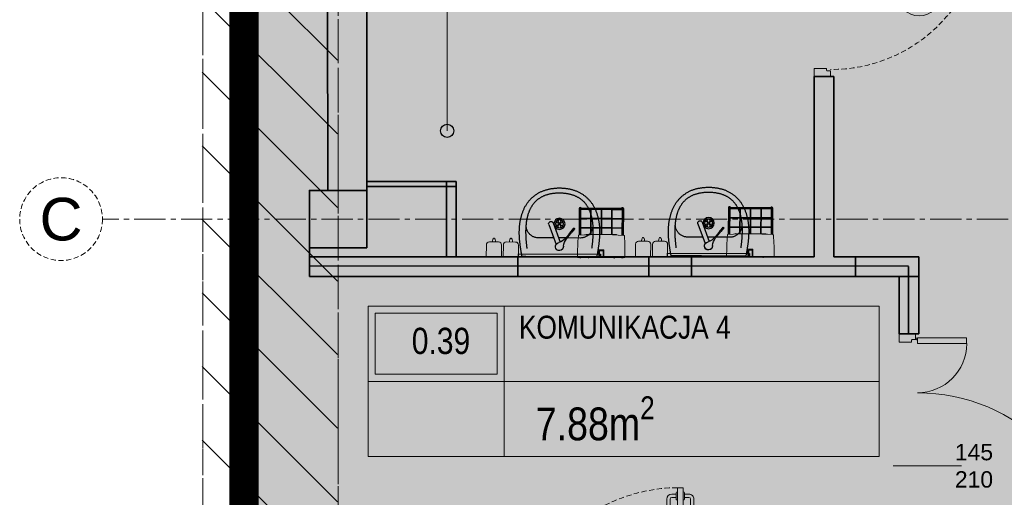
# Model space of a CAD drawing. Header units: millimetres. Extents: x -9409 to 0, y -5353 to 3057.
# Tile 38 of 256: x -9067 to -8466, y -2663 to -2371. Entities that reach past the tile are written whole.
import ezdxf
from ezdxf.enums import TextEntityAlignment as Align

# ---------------------------------------------------------------- set-up
doc = ezdxf.new("R2010")
doc.units = ezdxf.units.MM
for name, pattern in [('ACAD_ISO02W100', [15, 12, -3]), ('CACHE2', [4.7625, 3.175, -1.5875]), ('CENTER2', [28.575, 19.05, -3.175, 3.175, -3.175]), ('DASHED2', [0.375, 0.25, -0.125]), ('HIDDEN2', [4.7625, 3.175, -1.5875])]:
    doc.linetypes.add(name, pattern=pattern)
for name, color, linetype, lineweight in [('A-AREA-____-IDEN', 81, 'Continuous', 5), ('SQ EI', 1, 'ZYGZAK', 9), ('sq_bud istn', 253, 'Continuous', 15), ('SQ_Drzwi', 170, 'Continuous', 9), ('SQ_HATCH', 140, 'Continuous', 13), ('SQ_ISTN.Ściany', 140, 'Continuous', 35), ('Sq_Okna', 170, 'Continuous', 9), ('SQ_Opisy', 7, 'Continuous', 18), ('SQ_Osie', 220, 'CENTER2', 9), ('SQ_PROJ.Ściany', 7, 'Continuous', 35), ('SQ_TECHNOLOGIA', 251, 'Continuous', 9), ('SQ_ZAKRES_OPRACOWANIA', 7, 'ACAD_ISO02W100', 20), ('WYPOSAŻENIE WBUDOWANE', 11, 'Continuous', 25)]:
    doc.layers.add(name, color=color, linetype=linetype, lineweight=lineweight)
doc.styles.add('Arial Narrow_2', font='ARIALN.TTF', dxfattribs={"height": 20})
doc.styles.get("Standard").update_dxf_attribs({"font": 'arial.ttf'})
doc.linetypes.add('ZYGZAK', pattern='A,0.00254,-5.08,[131,ltypeshp.shx,S=5.08,R=0,X=-5.08,Y=0],-10.16,[131,ltypeshp.shx,S=5.08,R=180,X=5.08,Y=0],-5.08', length=20.32254)

# ---------------------------------------------------------------- blocks, each defined once
blk = doc.blocks.new('ET_pom_prokocim 1_200 - SZEROKA --4287470-__- 0_00 parter')
at = {"layer": 'A-AREA-____-IDEN'}
blk.add_line((2.943, 0.629), (2.943, -1.377), dxfattribs=at)
blk.add_wipeout([(-3.629, 2.634), (10, 2.634), (10, -1.377), (-3.629, -1.377)])
for p, q in [((-3.629, -1.377), (-3.629, 2.634)), ((-3.629, 2.634), (10, 2.634)), ((0, 0.629), (0, 2.634)), ((10, 2.634), (10, -1.377)), ((-3.629, 0.629), (0, 0.629)), ((0, 0.629), (0, -1.377)), ((10, 0.629), (0, 0.629)), ((10, -1.377), (-3.629, -1.377))]:
    blk.add_line(p, q, dxfattribs=at)
blk.add_lwpolyline([(-3.441, 0.817), (-0.188, 0.817), (-0.188, 2.446), (-3.441, 2.446)], close=True, dxfattribs=at)
blk = doc.blocks.new('point')
at = {"layer": 'A-AREA-____-IDEN', "lineweight": -2}
h = blk.add_hatch(color=256, dxfattribs=at)
h.dxf.hatch_style = 1
edge = h.paths.add_edge_path()
edge.add_arc((0, 0), 4, 0, 360)
blk.add_circle((0, 0), 4, dxfattribs=at)
blk = doc.blocks.new('KLAMKA')
for p, q in [((-4.32, -4), (-7, -4)), ((-4.32, -6), (-7, -6)), ((-4.32, -3.09), (-4.32, -6.91)), ((-3.5, -2.49), (-3.72, -2.49)), ((0, -2.49), (0.22, -2.49)), ((0.82, -3.09), (0.82, -6.91)), ((3.5, -4), (0.82, -4)), ((3.5, -6), (0.82, -6)), ((-10, -18.4), (-10, -7)), ((-8, -18.4), (-8, -7)), ((-3.5, -7.51), (-3.72, -7.51)), ((0, -7.51), (0.22, -7.51)), ((4.5, -18.4), (4.5, -7)), ((6.5, -18.4), (6.5, -7)), ((-8.6, -19), (-9.4, -19)), ((5.9, -19), (5.1, -19))]:
    blk.add_line(p, q)
for centre, radius, start, end in [((-7, -7), 3, 90, 180), ((-7, -7), 1, 90, 180), ((-3.72, -3.09), 0.6, 90, 180), ((0.22, -3.09), 0.6, 0, 90), ((3.5, -7), 3, 360, 90), ((3.5, -7), 1, 0, 90), ((-3.72, -6.91), 0.6, 180, 270), ((0.22, -6.91), 0.6, 270, 360), ((-9.4, -18.4), 0.6, 180, 270), ((-8.6, -18.4), 0.6, 270, 360), ((5.1, -18.4), 0.6, 180, 270), ((5.9, -18.4), 0.6, 270, 360)]:
    blk.add_arc(centre, radius, start, end)
blk = doc.blocks.new('sq_drzwi3')
at = {"layer": 'SQ_Drzwi'}
for p, q in [((0.01, 16.58), (0.01, -43.04)), ((-49.99, 8), (-44.99, 8)), ((-49.99, -2), (-49.99, 8)), ((-49.99, -2), (-49.99, 8)), ((-49.99, 8), (-44.99, 8)), ((-49.99, -2), (-49.99, 8)), ((-44.99, 8), (-44.99, 0.8)), ((45.01, 8), (45.01, 0.8)), ((45.01, 8), (50.01, 8)), ((-46.49, 0.2), (-46.49, -1.7)), ((-45.29, 0.5), (-46.19, 0.5)), ((45.31, 0.5), (46.21, 0.5)), ((46.51, 0.2), (46.51, -1.7)), ((-46.79, -2), (-49.99, -2)), ((-47.63, -3.15), (-47.63, -95.12)), ((-47.63, -3.15), (-44.13, -3.15)), ((-44.13, -3.15), (-44.13, -95.12)), ((46.81, -2), (50.01, -2)), ((-47.63, -95.12), (-44.13, -95.12))]:
    blk.add_line(p, q, dxfattribs=at)
for centre, radius in [((-46.9, -2.58), 0.529), ((0, -56.04), 13)]:
    blk.add_circle(centre, radius, dxfattribs=at)
for centre, start, end in [((-46.19, 0.2), 90, 180), ((-45.29, 0.8), 270, 0), ((45.31, 0.8), 180, 270), ((46.21, 0.2), 0, 90), ((-46.79, -1.7), 270, 0), ((46.81, -1.7), 180, 270)]:
    blk.add_arc(centre, 0.3, start, end, dxfattribs=at)
at = {"layer": 'SQ_Drzwi', "linetype": 'HIDDEN2'}
blk.add_arc((-46.9, -2.58), 92.57, 271.72437, 0.44687, dxfattribs=at)
at = {"layer": 'SQ_Drzwi', "rotation": 180}
blk.add_blockref('KLAMKA', (-47.63, -95.12), dxfattribs=at)
blk = doc.blocks.new('osie bud A')
at = {"layer": 'SQ_ISTN.Ściany', "lineweight": 5}
h = blk.add_hatch(dxfattribs=at)
h.set_pattern_fill('JIS_STN_1E', color=256, scale=10)
h.set_pattern_definition([(45, (46210.293, 23121.439), (-7.071068, 7.071068), []), (45, (46217.343, 23121.439), (-7.071068, 7.071068), [10, -5])])
h.paths.add_polyline_path([(25436.8, 18313.95), (25471.8, 18313.95), (25471.8, 18278.95), (25436.8, 18278.95)])
h.paths.add_polyline_path([(25436.8, 18613.95), (25471.8, 18613.95), (25471.8, 18578.95), (25436.8, 18578.95)])
h.paths.add_polyline_path([(25436.8, 19153.95), (25471.8, 19153.95), (25471.8, 19118.95), (25436.8, 19118.95)])
h.paths.add_polyline_path([(24776.8, 19153.95), (24811.8, 19153.95), (24811.8, 19118.95), (24776.8, 19118.95)])
h.paths.add_polyline_path([(24116.8, 19153.95), (24151.8, 19153.95), (24151.8, 19118.95), (24116.8, 19118.95)])
h.paths.add_polyline_path([(23456.8, 19153.95), (23491.8, 19153.95), (23491.8, 19118.95), (23456.8, 19118.95)])
h.paths.add_polyline_path([(23456.8, 18613.95), (23491.8, 18613.95), (23491.8, 18578.95), (23456.8, 18578.95)])
h.paths.add_polyline_path([(23456.8, 18313.95), (23491.8, 18313.95), (23491.8, 18278.95), (23456.8, 18278.95)])
h.paths.add_polyline_path([(23456.8, 17776.95), (23491.8, 17776.95), (23491.8, 17741.95), (23456.8, 17741.95)])
h.paths.add_polyline_path([(24116.8, 17776.95), (24151.8, 17776.95), (24151.8, 17741.95), (24116.8, 17741.95)])
h.paths.add_polyline_path([(24776.8, 17776.95), (24811.8, 17776.95), (24811.8, 17741.95), (24776.8, 17741.95)])
h.paths.add_polyline_path([(25436.8, 17776.95), (25471.8, 17776.95), (25471.8, 17741.95), (25436.8, 17741.95)])
h.paths.add_polyline_path([(24776.8, 18313.95), (24811.8, 18313.95), (24811.8, 18278.95), (24776.8, 18278.95)])
h.paths.add_polyline_path([(24776.8, 18613.95), (24811.8, 18613.95), (24811.8, 18578.95), (24776.8, 18578.95)])
h.paths.add_polyline_path([(24116.8, 18613.95), (24151.8, 18613.95), (24151.8, 18578.95), (24116.8, 18578.95)])
h.paths.add_polyline_path([(23156.8, 18313.95), (23191.8, 18313.95), (23191.8, 18278.95), (23156.8, 18278.95)])
h.paths.add_polyline_path([(24116.8, 18313.95), (24151.8, 18313.95), (24151.8, 18278.95), (24116.8, 18278.95)])
at = {"layer": 'SQ_ISTN.Ściany'}
blk.add_lwpolyline([(25436.8, 18313.95), (25471.8, 18313.95), (25471.8, 18278.95), (25436.8, 18278.95)], close=True, dxfattribs=at)
at = {"layer": 'SQ_Osie'}
for p, q in [((25454.3, 19372.6), (25454.3, 17597.31)), ((22587.87, 18296.45), (25598.18, 18296.45))]:
    blk.add_line(p, q, dxfattribs=at)
at = {"layer": 'SQ_Osie', "linetype": 'ByBlock'}
blk.add_circle((25623.43, 18296.45), 25.25, dxfattribs=at)
at = {"layer": 'SQ_Osie'}
blk.add_text('C', height=26, rotation=180, dxfattribs=at).set_placement((25623.43, 18296.45), align=Align.MIDDLE_CENTER)
blk = doc.blocks.new('Drzwi 100')
at = {"layer": 'SQ_Drzwi'}
for p, q in [((55, 8.58), (55, -51.04)), ((0, 0), (5, 0)), ((0, -10), (0, 0)), ((0, -10), (0, 0)), ((0, 0), (5, 0)), ((0, -10), (0, 0)), ((5, 0), (5, -7.2)), ((105, 0), (105, -7.2)), ((105, 0), (110, 0)), ((110, -10), (110, 0)), ((3.2, -10), (0, -10)), ((2.37, -11.15), (2.37, -113.12)), ((2.37, -11.15), (5.87, -11.15)), ((3.5, -7.8), (3.5, -9.7)), ((4.7, -7.5), (3.8, -7.5)), ((5.87, -11.15), (5.87, -113.12)), ((105.3, -7.5), (106.2, -7.5)), ((106.5, -7.8), (106.5, -9.7)), ((106.8, -10), (110, -10)), ((2.37, -113.12), (5.87, -113.12))]:
    blk.add_line(p, q, dxfattribs=at)
for centre, radius in [((3.09, -10.58), 0.529), ((55, -64.04), 13)]:
    blk.add_circle(centre, radius, dxfattribs=at)
for centre, start, end in [((3.2, -9.7), 270, 0), ((3.8, -7.8), 90, 180), ((4.7, -7.2), 270, 0), ((105.3, -7.2), 180, 270), ((106.2, -7.8), 0, 90), ((106.8, -9.7), 180, 270)]:
    blk.add_arc(centre, 0.3, start, end, dxfattribs=at)
at = {"layer": 'SQ_Drzwi', "linetype": 'HIDDEN2'}
blk.add_arc((4.94, -12.36), 100.76, 270.5292, 1.42229, dxfattribs=at)
at = {"layer": 'SQ_Drzwi', "rotation": 180}
blk.add_blockref('KLAMKA', (2.37, -113.12), dxfattribs=at)
blk = doc.blocks.new('stan projektowany')
at = {"layer": 'sq_bud istn'}
h = blk.add_hatch(dxfattribs=at)
h.set_pattern_fill('LINE', color=256, scale=10, angle=135)
h.set_pattern_definition([(135, (-51010.293, 12172), (-22.45064, -22.45064), [])])
h.paths.add_polyline_path([(-19337.61, 7768.15), (-19420.11, 7768.15), (-19420.11, 6251.23), (-19337.61, 6251.23)])
at = {"layer": 'SQ_HATCH'}
h = blk.add_hatch(dxfattribs=at)
h.set_pattern_fill('ANGLE')
h.set_pattern_definition([(0, (-10464.962, 6233.929), (0, 6.985), [5.08, -1.905]), (90, (-10464.962, 6233.929), (-6.985, 4e-16), [5.08, -1.905])])
h.paths.add_polyline_path([(-15233.14, 8198.65), (-15198.14, 8198.65), (-15176.65, 8198.65), (-15176.65, 8216.15), (-15144.65, 8216.15), (-15144.65, 8147.15), (-15144.65, 7886.15), (-15144.65, 7837.15), (-15144.65, 7734.77), (-15104.65, 7734.77), (-15104.65, 10535.59), (-15737.65, 10535.59), (-15737.65, 10615.59), (-15789.65, 10615.59), (-16075.65, 10615.59), (-16075.65, 9587.27), (-16120.11, 9587.27), (-16120.11, 9436.61), (-16071.65, 9436.61), (-16071.65, 9307.59), (-16259.65, 9307.59), (-16259.65, 8898.65), (-16704.65, 8898.65), (-16704.65, 7768.15), (-16704.65, 7751.82), (-16685.57, 7751.82), (-16685.57, 7130.61), (-16718.15, 7131.63), (-16718.15, 7178.15), (-16999.65, 7178.15), (-16999.65, 7808.15), (-19394.65, 7808.15), (-19394.65, 6211.23), (-19462.48, 6211.23), (-19462.48, 5925.46), (-18509.26, 5925.46), (-18509.26, 6211.23), (-17103.03, 6223.02), (-17103.03, 5881.49), (-15104.65, 5873.27), (-15104.65, 7734.77), (-15144.65, 7734.77), (-15144.65, 7707.15), (-15176.65, 7707.15), (-15176.65, 7706.65), (-15176.65, 7706.65), (-15259.89, 7706.65), (-15259.87, 7706.75), (-15259.87, 7707.15), (-15292.71, 7707.15), (-15292.71, 7696.65), (-15292.7, 7696.65), (-15292.71, 7706.65), (-15297.71, 7706.65), (-15297.7, 7699.45, 0.414214), (-15297.4, 7699.15), (-15296.5, 7699.15, -0.414214), (-15296.2, 7698.85), (-15296.2, 7696.95, 0.527766), (-15295.86, 7696.59, -0.450501), (-15295.27, 7696.07, -0.414104), (-15295.79, 7695.54), (-15295.07, 7695.5), (-15295.79, 7695.54, -0.414323), (-15296.32, 7696.07, -0.409171), (-15295.87, 7696.65, -0.450389), (-15296.2, 7696.95), (-15296.2, 7698.85, 0.414214), (-15296.5, 7699.15), (-15297.4, 7699.15, -0.414214), (-15297.7, 7699.45), (-15297.71, 7706.65), (-15292.71, 7706.65), (-15292.71, 7707.15), (-15259.87, 7707.15), (-15259.87, 7734.77), (-15473.3, 7734.77), (-15473.3, 7771.14, -0.414214), (-15477.3, 7775.14, -1), (-15469.3, 7775.14, -0.414214), (-15473.3, 7771.14), (-15473.3, 7749.3), (-15457.7, 7749.3), (-15457.7, 7760.15), (-15457.96, 7760.19), (-15457.96, 7773.87), (-15457.96, 7787.54), (-15457.7, 7799.3), (-15457.7, 7787.58), (-15431.62, 7791.36, -0.038172), (-15427.99, 7791.64, -0.032853), (-15424.84, 7791.44, -0.057631), (-15419.72, 7790.17, -0.057695), (-15415.53, 7788.02, -0.068919), (-15411.87, 7784.77, -0.070278), (-15409.44, 7780.92, -0.066142), (-15408.18, 7776.69, -0.045653), (-15407.94, 7773.2, -0.032968), (-15408.15, 7770.68, -0.068737), (-15409.44, 7766.28, -0.070278), (-15411.87, 7762.43, -0.068919), (-15415.53, 7759.18, -0.057695), (-15419.72, 7757.03, -0.057631), (-15424.84, 7755.76, -0.032853), (-15427.99, 7755.56, -0.033182), (-15431.15, 7755.77), (-15457.7, 7760.15), (-15457.7, 7749.3), (-15473.3, 7749.3), (-15473.3, 7734.77), (-15259.87, 7734.77), (-15259.87, 7837.15), (-15259.9, 7837.15), (-15259.87, 7837.13), (-15176.65, 7837.15), (-15176.65, 7734.77), (-15144.65, 7734.77), (-15144.65, 7837.15), (-15144.65, 7886.15), (-15176.65, 7886.15), (-15176.65, 8147.15), (-15176.65, 8163.65), (-15198.14, 8163.65), (-15233.14, 8163.65)])
at = {"layer": 'SQ_HATCH', "linetype": 'ByBlock', "true_color": 0x939598}
for points in [[(-19021.36, 7138.15), (-19034.52, 7138.15), (-19034.52, 7248.15), (-19046.52, 7248.15), (-19046.52, 7138.15), (-19121.36, 7138.15), (-19121.36, 7126.15), (-19021.36, 7126.15)], [(-19147.44, 7138.15), (-19227.44, 7138.15), (-19227.44, 7126.15), (-19147.44, 7126.15)], [(-18982.64, 7126.15), (-18994.64, 7126.15), (-18994.64, 7091.15), (-18984.64, 7091.15), (-18982.64, 7091.15)]]:
    blk.add_hatch(color=252, dxfattribs=at).paths.add_polyline_path(points)
at = {"layer": 'SQ EI', "lineweight": 25}
blk.add_lwpolyline([(-18988.93, 7132.39), (-19354.65, 7132.53)], dxfattribs=at)
at = {"layer": 'SQ EI', "lineweight": 25, "const_width": 1}
blk.add_lwpolyline([(-18988.93, 7132.39), (-18988.93, 7132.39), (-18988.93, 7091.71)], dxfattribs=at)
at = {"layer": 'SQ_Drzwi', "linetype": 'Continuous'}
for p, q in [((-18994.64, 7091.15), (-18994.64, 7086.15)), ((-18994.64, 7091.15), (-18994.64, 7086.15)), ((-18984.64, 7091.15), (-18994.64, 7091.15)), ((-18994.64, 7086.15), (-18987.44, 7086.15)), ((-18987.14, 7086.45), (-18987.14, 7087.35)), ((-18986.84, 7087.65), (-18984.94, 7087.65)), ((-18984.64, 7087.95), (-18984.64, 7091.15)), ((-18983.49, 7088.65), (-18983.49, 7085.15)), ((-18998.39, 7010.57), (-18956.7, 7010.57))]:
    blk.add_line(p, q, dxfattribs=at)
blk.add_lwpolyline([(-18953.58, 7085.15), (-18983.49, 7085.15), (-18983.49, 7088.64), (-18953.58, 7088.64)], close=True, dxfattribs=at)
blk.add_circle((-18984.05, 7088.06), 0.529, dxfattribs=at)
for centre, radius, start, end in [((-18987.44, 7086.45), 0.3, 270, 0), ((-18986.84, 7087.35), 0.3, 90, 180), ((-18984.94, 7087.95), 0.3, 270, 0), ((-18983.49, 7085.15), 30, 270, 0), ((-18983.49, 6945.15), 110, 0, 90)]:
    blk.add_arc(centre, radius, start, end, dxfattribs=at)
at = {"layer": 'SQ_HATCH', "lineweight": 30}
blk.add_line((-18982.64, 7138.15), (-18982.64, 7126.15), dxfattribs=at)
at = {"layer": 'SQ_ISTN.Ściany'}
for p, q in [((-19319.65, 7736.15), (-19319.65, 7178.65)), ((-19343.52, 7178.65), (-19343.64, 7680.65)), ((-19265.1, 7184.15), (-19319.65, 7184.15)), ((-19271.1, 7138.15), (-19271.1, 7183.95)), ((-19265.1, 7138.15), (-19265.1, 7184.15)), ((-19265.1, 7181.1), (-19319.65, 7181.1)), ((-19354.65, 7143.65), (-19354.65, 7126.15)), ((-19260.11, 7138.15), (-19354.65, 7138.15)), ((-19046.52, 7138.15), (-19265.1, 7138.15)), ((-18982.64, 7138.15), (-19034.52, 7138.15)), ((-19260.11, 7126.15), (-19354.65, 7126.15)), ((-18982.64, 7126.15), (-19260.11, 7126.15))]:
    blk.add_line(p, q, dxfattribs=at)
blk.add_lwpolyline([(-18982.64, 7126.15), (-18982.64, 7138.15)], dxfattribs=at)
at = {"layer": 'SQ_PROJ.Ściany'}
for p, q in [((-19046.52, 7138.15), (-19046.52, 7248.15)), ((-19034.52, 7248.15), (-19046.52, 7248.15)), ((-19034.52, 7138.15), (-19034.52, 7248.15)), ((-18994.64, 7126.15), (-18994.64, 7091.15)), ((-18982.64, 7091.15), (-18982.64, 7126.15)), ((-18994.64, 7091.15), (-18982.64, 7091.15))]:
    blk.add_line(p, q, dxfattribs=at)
blk.add_lwpolyline([(-19227.44, 7138.15), (-19147.44, 7138.15), (-19147.44, 7126.15), (-19227.44, 7126.15)], close=True, dxfattribs=at)
blk.add_lwpolyline([(-19034.52, 7138.15), (-19021.36, 7138.15), (-19021.36, 7126.15), (-19121.36, 7126.15), (-19121.36, 7138.15), (-19046.52, 7138.15)], dxfattribs=at)
at = {"layer": 'SQ_ZAKRES_OPRACOWANIA', "linetype": 'CACHE2', "ltscale": 5}
blk.add_lwpolyline([(-14814.65, 11777.98), (-15737.15, 11777.98), (-15737.15, 11735.45), (-15837.15, 11820.51), (-15837.15, 11777.98), (-17204.52, 11777.98), (-17204.52, 11035.85), (-17161.99, 11035.85), (-17247.05, 10935.85), (-17204.52, 10935.85), (-17204.52, 9500.92), (-17161.99, 9500.92), (-17247.05, 9400.92), (-17204.52, 9400.92), (-17204.52, 8139.94), (-18379.79, 8139.94), (-18379.79, 8097.41), (-18479.79, 8182.47), (-18479.79, 8139.94), (-19419.64, 8139.94), (-19419.64, 5920.99)], dxfattribs=at)
at = {"layer": 'SQ_ZAKRES_OPRACOWANIA', "color": 251, "linetype": 'DASHED2', "ltscale": 100, "true_color": 0x636466, "const_width": 18}
blk.add_lwpolyline([(-15104.65, 10541.71), (-15104.65, 7946.16), (-14458.39, 7942.46), (-14458.39, 5881.49), (-17103.03, 5881.49), (-17103.03, 6223.02), (-18509.26, 6211.23), (-18509.26, 5925.46), (-19462.48, 5925.46), (-19462.48, 6211.23), (-19394.65, 6211.23), (-19394.65, 7808.15), (-16999.65, 7808.15), (-16999.65, 7178.15), (-16704.65, 7178.15), (-16704.65, 7768.15), (-16704.65, 8898.65), (-16259.65, 8898.65), (-16259.65, 9307.59), (-16071.65, 9307.59), (-16071.65, 9436.61)], dxfattribs=at)
at = {"layer": 'SQ_ZAKRES_OPRACOWANIA'}
blk.add_lwpolyline([(-19419.64, 6251.23), (-19337.15, 6251.23), (-19337.15, 7768.15), (-19419.64, 7768.15)], close=True, dxfattribs=at)
at = {"layer": 'SQ_Drzwi', "lineweight": -2, "xscale": -0.9999999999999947, "rotation": 89.98425145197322}
blk.add_blockref('sq_drzwi3', (-19038.53, 7298.15), dxfattribs=at)
at = {"layer": 'SQ_Drzwi', "rotation": 180}
blk.add_blockref('Drzwi 100', (-19124.14, 6884.15), dxfattribs=at)
at = {"layer": 'SQ_Osie', "linetype": 'CACHE2', "ltscale": 5, "rotation": 180}
blk.add_blockref('osie bud A', (6117.15, 25457.6), dxfattribs=at)
at = {"layer": 'Sq_Okna', "linetype": 'Continuous', "insert": (-18977.55, 7010.57), "char_height": 10, "attachment_point": 5}
blk.add_mtext('\\pxi5.7025;145\\P210', dxfattribs=at)
blk = doc.blocks.new('umuwalka dla sluz')
at = {"ltscale": 0.22}
for p, q in [((19578.52, 2854.72), (19578.52, 2804.72)), ((19580.52, 2854.72), (19578.52, 2854.72)), ((19580.52, 2804.72), (19580.52, 2854.72)), ((19595.95, 2838.85), (19593.85, 2837.15)), ((19596.37, 2838.32), (19594.28, 2836.63)), ((19596.44, 2838.63), (19596.27, 2838.85)), ((19592.98, 2835.73), (19592.68, 2836.11)), ((19578.52, 2804.72), (19580.52, 2804.72))]:
    blk.add_line(p, q, dxfattribs=at)
at = {"ltscale": 0.6}
for p, q in [((19598.5, 2823.12), (19586.46, 2827.6)), ((19599.5, 2825.8), (19587.82, 2830.14))]:
    blk.add_line(p, q, dxfattribs=at)
for points in [[(19578.91, 2809.22), (19578.91, 2806.92), (19579.33, 2806.82), (19579.76, 2806.73), (19580.19, 2806.64), (19580.62, 2806.56), (19581.06, 2806.48), (19581.5, 2806.4), (19581.94, 2806.33), (19582.38, 2806.26), (19582.82, 2806.19), (19583.27, 2806.12), (19583.71, 2806.05), (19584.15, 2805.99), (19584.6, 2805.93), (19585.04, 2805.87), (19585.48, 2805.81), (19585.92, 2805.75), (19586.36, 2805.69), (19586.8, 2805.63), (19587.23, 2805.58), (19587.66, 2805.52), (19588.08, 2805.47), (19588.5, 2805.43), (19588.92, 2805.39), (19589.34, 2805.35), (19589.76, 2805.32), (19590.18, 2805.29), (19590.61, 2805.26), (19591.03, 2805.24), (19591.45, 2805.21), (19591.88, 2805.2), (19592.3, 2805.18), (19592.72, 2805.17), (19593.15, 2805.16), (19593.57, 2805.16), (19593.99, 2805.16), (19594.42, 2805.17), (19594.84, 2805.18), (19595.26, 2805.19), (19595.69, 2805.2), (19596.11, 2805.23), (19596.53, 2805.25), (19596.95, 2805.28), (19597.37, 2805.31), (19597.79, 2805.35), (19598.21, 2805.39), (19598.63, 2805.44), (19599.05, 2805.49), (19599.47, 2805.55), (19599.89, 2805.61), (19600.3, 2805.68), (19600.72, 2805.75), (19601.14, 2805.83), (19601.55, 2805.91), (19601.96, 2806), (19602.37, 2806.09), (19602.78, 2806.18), (19603.19, 2806.29), (19603.6, 2806.4), (19604.01, 2806.51), (19604.41, 2806.63), (19604.82, 2806.75), (19605.22, 2806.88), (19605.62, 2807.02), (19606.02, 2807.16), (19606.42, 2807.31), (19606.82, 2807.47), (19607.21, 2807.63), (19607.61, 2807.79), (19608, 2807.97), (19608, 2807.97), (19608.4, 2808.15), (19608.8, 2808.35), (19609.19, 2808.55), (19609.58, 2808.75), (19609.96, 2808.97), (19610.34, 2809.19), (19610.7, 2809.41), (19611.07, 2809.65), (19611.42, 2809.89), (19611.78, 2810.13), (19612.12, 2810.39), (19612.46, 2810.65), (19612.79, 2810.92), (19613.12, 2811.19), (19613.44, 2811.47), (19613.76, 2811.76), (19614.07, 2812.06), (19614.38, 2812.36), (19614.68, 2812.67), (19614.97, 2812.98), (19615.26, 2813.3), (19615.54, 2813.63), (19615.82, 2813.97), (19616.09, 2814.32), (19616.35, 2814.67), (19616.61, 2815.02), (19616.87, 2815.39), (19617.12, 2815.76), (19617.36, 2816.14), (19617.59, 2816.5), (19617.81, 2816.86), (19618.02, 2817.23), (19618.22, 2817.6), (19618.41, 2817.98), (19618.59, 2818.37), (19618.77, 2818.76), (19618.94, 2819.15), (19619.09, 2819.55), (19619.25, 2819.95), (19619.39, 2820.35), (19619.53, 2820.76), (19619.65, 2821.17), (19619.78, 2821.59), (19619.89, 2822.01), (19620, 2822.43), (19620.1, 2822.85), (19620.19, 2823.27), (19620.28, 2823.7), (19620.36, 2824.12), (19620.44, 2824.55), (19620.51, 2824.98), (19620.57, 2825.41), (19620.63, 2825.84), (19620.68, 2826.27), (19620.73, 2826.7), (19620.77, 2827.13), (19620.8, 2827.55), (19620.83, 2827.98), (19620.86, 2828.41), (19620.88, 2828.83), (19620.9, 2829.25), (19620.91, 2829.67), (19620.91, 2829.67), (19620.9, 2830.1), (19620.88, 2830.52), (19620.86, 2830.94), (19620.83, 2831.37), (19620.8, 2831.8), (19620.77, 2832.22), (19620.73, 2832.65), (19620.68, 2833.08), (19620.63, 2833.51), (19620.57, 2833.94), (19620.51, 2834.37), (19620.44, 2834.8), (19620.36, 2835.23), (19620.28, 2835.65), (19620.19, 2836.08), (19620.1, 2836.5), (19620, 2836.92), (19619.89, 2837.34), (19619.78, 2837.76), (19619.65, 2838.17), (19619.53, 2838.59), (19619.39, 2838.99), (19619.25, 2839.4), (19619.09, 2839.8), (19618.94, 2840.2), (19618.77, 2840.59), (19618.59, 2840.98), (19618.41, 2841.37), (19618.22, 2841.75), (19618.02, 2842.12), (19617.81, 2842.49), (19617.59, 2842.85), (19617.36, 2843.21), (19617.36, 2843.21), (19617.12, 2843.59), (19616.87, 2843.96), (19616.61, 2844.33), (19616.35, 2844.68), (19616.09, 2845.03), (19615.82, 2845.38), (19615.54, 2845.71), (19615.26, 2846.04), (19614.97, 2846.37), (19614.68, 2846.68), (19614.38, 2846.99), (19614.07, 2847.29), (19613.76, 2847.59), (19613.44, 2847.88), (19613.12, 2848.16), (19612.79, 2848.43), (19612.46, 2848.7), (19612.12, 2848.96), (19611.78, 2849.22), (19611.42, 2849.46), (19611.07, 2849.7), (19610.7, 2849.94), (19610.34, 2850.16), (19609.96, 2850.38), (19609.58, 2850.6), (19609.19, 2850.8), (19608.8, 2851), (19608.4, 2851.2), (19608, 2851.38), (19608, 2851.38), (19607.61, 2851.56), (19607.21, 2851.72), (19606.82, 2851.88), (19606.42, 2852.04), (19606.02, 2852.19), (19605.62, 2852.33), (19605.22, 2852.47), (19604.82, 2852.6), (19604.41, 2852.72), (19604.01, 2852.84), (19603.6, 2852.95), (19603.19, 2853.06), (19602.78, 2853.17), (19602.37, 2853.26), (19601.96, 2853.35), (19601.55, 2853.44), (19601.14, 2853.52), (19600.72, 2853.6), (19600.3, 2853.67), (19599.89, 2853.74), (19599.47, 2853.8), (19599.05, 2853.86), (19598.63, 2853.91), (19598.21, 2853.95), (19597.79, 2854), (19597.37, 2854.04), (19596.95, 2854.07), (19596.53, 2854.1), (19596.11, 2854.12), (19595.69, 2854.15), (19595.26, 2854.16), (19594.84, 2854.17), (19594.42, 2854.18), (19593.99, 2854.19), (19593.57, 2854.19), (19593.15, 2854.18), (19592.72, 2854.18), (19592.3, 2854.17), (19591.88, 2854.15), (19591.45, 2854.14), (19591.03, 2854.11), (19590.61, 2854.09), (19590.18, 2854.06), (19589.76, 2854.03), (19589.34, 2854), (19588.92, 2853.96), (19588.5, 2853.92), (19588.08, 2853.88), (19587.66, 2853.83), (19587.66, 2853.83), (19587.23, 2853.77), (19586.8, 2853.71), (19586.36, 2853.66), (19585.92, 2853.6), (19585.48, 2853.54), (19585.04, 2853.48), (19584.6, 2853.42), (19584.15, 2853.36), (19583.71, 2853.29), (19583.27, 2853.23), (19582.82, 2853.16), (19582.38, 2853.09), (19581.94, 2853.02), (19581.5, 2852.95), (19581.06, 2852.87), (19580.62, 2852.79), (19580.19, 2852.7), (19579.76, 2852.61), (19579.33, 2852.52), (19578.91, 2852.43), (19578.91, 2842.77)], [(19583.86, 2810.01), (19584.04, 2809.99), (19584.36, 2809.95), (19584.69, 2809.9), (19585.02, 2809.86), (19585.36, 2809.82), (19585.69, 2809.78), (19586.03, 2809.74), (19586.36, 2809.7), (19586.7, 2809.67), (19587.04, 2809.63), (19587.38, 2809.6), (19587.73, 2809.56), (19588.07, 2809.53), (19588.41, 2809.5), (19588.76, 2809.47), (19589.11, 2809.44), (19589.45, 2809.42), (19589.8, 2809.39), (19590.15, 2809.37), (19590.5, 2809.35), (19590.85, 2809.33), (19591.2, 2809.31), (19591.55, 2809.29), (19591.9, 2809.28), (19592.25, 2809.27), (19592.6, 2809.26), (19592.95, 2809.25), (19593.3, 2809.24), (19593.66, 2809.24), (19594.01, 2809.24), (19594.36, 2809.24), (19594.71, 2809.24), (19595.06, 2809.24), (19595.41, 2809.25), (19595.76, 2809.26), (19596.11, 2809.27), (19596.46, 2809.28), (19596.81, 2809.3), (19597.16, 2809.32), (19597.51, 2809.34), (19597.86, 2809.37), (19598.2, 2809.4), (19598.55, 2809.43), (19598.89, 2809.46), (19599.24, 2809.5), (19599.58, 2809.54), (19599.92, 2809.58), (19600.26, 2809.62), (19600.6, 2809.67), (19600.94, 2809.72), (19601.27, 2809.78), (19601.61, 2809.84), (19601.94, 2809.9), (19602.27, 2809.96), (19602.6, 2810.03), (19602.93, 2810.1), (19603.26, 2810.18), (19603.58, 2810.26), (19603.9, 2810.34), (19604.22, 2810.43), (19604.54, 2810.52), (19604.86, 2810.61), (19605.17, 2810.71), (19605.48, 2810.81), (19605.79, 2810.92), (19606.1, 2811.03), (19606.41, 2811.14), (19606.71, 2811.26), (19607.01, 2811.38), (19607.31, 2811.51), (19607.6, 2811.64), (19607.89, 2811.77), (19608.18, 2811.91), (19608.47, 2812.06), (19608.75, 2812.2), (19609.03, 2812.36), (19609.31, 2812.51), (19609.58, 2812.67), (19609.85, 2812.84), (19610.12, 2813.01), (19610.38, 2813.19), (19610.65, 2813.37), (19610.9, 2813.55), (19611.16, 2813.74), (19611.41, 2813.94), (19611.65, 2814.14), (19611.9, 2814.35), (19612.13, 2814.56), (19612.37, 2814.77), (19612.6, 2814.99), (19612.83, 2815.22), (19613.05, 2815.45), (19613.27, 2815.69), (19613.48, 2815.93), (19613.69, 2816.18), (19613.9, 2816.43), (19614.1, 2816.69), (19614.3, 2816.96), (19614.49, 2817.23), (19614.68, 2817.5), (19614.86, 2817.78), (19615.04, 2818.07), (19615.22, 2818.37), (19615.39, 2818.67), (19615.55, 2818.97), (19615.71, 2819.28), (19615.86, 2819.6), (19616.01, 2819.92), (19616.16, 2820.25), (19616.3, 2820.59), (19616.43, 2820.93), (19616.56, 2821.28), (19616.68, 2821.64), (19616.8, 2822), (19616.91, 2822.37), (19617.02, 2822.74), (19617.12, 2823.12), (19617.21, 2823.51), (19617.3, 2823.91), (19617.38, 2824.31), (19617.46, 2824.72), (19617.53, 2825.13), (19617.6, 2825.56), (19617.66, 2825.98), (19617.71, 2826.42), (19617.76, 2826.86), (19617.8, 2827.31), (19617.83, 2827.77), (19617.86, 2828.24), (19617.88, 2828.71), (19617.89, 2829.19), (19617.9, 2829.67), (19617.9, 2829.67), (19617.89, 2830.16), (19617.88, 2830.64), (19617.86, 2831.11), (19617.83, 2831.58), (19617.8, 2832.04), (19617.76, 2832.49), (19617.71, 2832.93), (19617.66, 2833.37), (19617.6, 2833.79), (19617.53, 2834.22), (19617.46, 2834.63), (19617.38, 2835.04), (19617.3, 2835.44), (19617.21, 2835.84), (19617.12, 2836.23), (19617.02, 2836.61), (19616.91, 2836.98), (19616.8, 2837.35), (19616.68, 2837.71), (19616.56, 2838.07), (19616.43, 2838.42), (19616.3, 2838.76), (19616.16, 2839.09), (19616.01, 2839.43), (19615.86, 2839.75), (19615.71, 2840.07), (19615.55, 2840.38), (19615.39, 2840.68), (19615.22, 2840.98), (19615.04, 2841.28), (19614.86, 2841.56), (19614.68, 2841.85), (19614.49, 2842.12), (19614.3, 2842.39), (19614.1, 2842.66), (19613.9, 2842.92), (19613.69, 2843.17), (19613.48, 2843.42), (19613.27, 2843.66), (19613.05, 2843.9), (19612.83, 2844.13), (19612.6, 2844.36), (19612.37, 2844.58), (19612.13, 2844.79), (19611.9, 2845), (19611.65, 2845.21), (19611.41, 2845.41), (19611.16, 2845.6), (19610.9, 2845.8), (19610.65, 2845.98), (19610.38, 2846.16), (19610.12, 2846.34), (19609.85, 2846.51), (19609.58, 2846.67), (19609.31, 2846.84), (19609.03, 2846.99), (19608.75, 2847.15), (19608.47, 2847.29), (19608.18, 2847.44), (19607.89, 2847.58), (19607.6, 2847.71), (19607.31, 2847.84), (19607.01, 2847.97), (19606.71, 2848.09), (19606.41, 2848.21), (19606.1, 2848.32), (19605.79, 2848.43), (19605.48, 2848.54), (19605.17, 2848.64), (19604.86, 2848.74), (19604.54, 2848.83), (19604.22, 2848.92), (19603.9, 2849.01), (19603.58, 2849.09), (19603.26, 2849.17), (19602.93, 2849.24), (19602.6, 2849.32), (19602.27, 2849.39), (19601.94, 2849.45), (19601.61, 2849.51), (19601.27, 2849.57), (19600.94, 2849.63), (19600.6, 2849.68), (19600.26, 2849.73), (19599.92, 2849.77), (19599.58, 2849.81), (19599.24, 2849.85), (19598.89, 2849.89), (19598.55, 2849.92), (19598.2, 2849.95), (19597.86, 2849.98), (19597.51, 2850.01), (19597.16, 2850.03), (19596.81, 2850.05), (19596.46, 2850.06), (19596.11, 2850.08), (19595.76, 2850.09), (19595.41, 2850.1), (19595.06, 2850.11), (19594.71, 2850.11), (19594.36, 2850.11), (19594.01, 2850.11), (19593.66, 2850.11), (19593.3, 2850.11), (19592.95, 2850.1), (19592.6, 2850.09), (19592.25, 2850.08), (19591.9, 2850.07), (19591.55, 2850.06), (19591.2, 2850.04), (19590.85, 2850.02), (19590.5, 2850), (19590.15, 2849.98), (19589.8, 2849.96), (19589.45, 2849.93), (19589.11, 2849.91), (19588.76, 2849.88), (19588.41, 2849.85), (19588.07, 2849.82), (19587.73, 2849.79), (19587.38, 2849.75), (19587.04, 2849.72), (19586.7, 2849.68), (19586.36, 2849.65), (19586.03, 2849.61), (19585.69, 2849.57), (19585.36, 2849.53), (19585.02, 2849.49), (19584.69, 2849.45), (19584.36, 2849.4), (19584.07, 2849.37)], [(19597.97, 2849.97), (19597.67, 2849.99), (19597.36, 2849.99), (19597.04, 2849.98), (19596.71, 2849.94), (19596.38, 2849.88), (19596.05, 2849.8), (19595.71, 2849.71), (19595.37, 2849.59), (19595.03, 2849.45), (19594.69, 2849.3), (19594.36, 2849.12), (19594.03, 2848.93), (19593.7, 2848.72), (19593.39, 2848.49), (19593.08, 2848.25), (19592.78, 2847.99), (19592.49, 2847.7), (19592.22, 2847.41), (19591.96, 2847.09), (19591.71, 2846.76), (19591.48, 2846.41), (19591.27, 2846.05), (19591.08, 2845.67), (19590.91, 2845.27), (19590.76, 2844.86), (19590.64, 2844.43), (19590.54, 2843.99), (19590.47, 2843.53), (19590.42, 2843.06), (19590.41, 2842.57)], [(19578.91, 2842.77), (19578.91, 2841.01)], [(19578.91, 2841.01), (19578.91, 2829.72), (19578.91, 2825.33)], [(19590.41, 2842.57), (19590.41, 2834.34)], [(19590.41, 2833.51), (19590.41, 2829.67), (19590.41, 2829.18)], [(19578.91, 2825.33), (19578.91, 2809.22)], [(19590.41, 2826.13), (19590.41, 2816.78)], [(19601.35, 2829.6), (19601.35, 2829.6)], [(19590.41, 2816.78), (19590.42, 2816.29), (19590.47, 2815.82), (19590.54, 2815.36), (19590.64, 2814.92), (19590.76, 2814.49), (19590.91, 2814.08), (19591.08, 2813.68), (19591.27, 2813.3), (19591.48, 2812.94), (19591.71, 2812.59), (19591.96, 2812.26), (19592.22, 2811.94), (19592.49, 2811.65), (19592.78, 2811.36), (19593.08, 2811.1), (19593.39, 2810.85), (19593.7, 2810.63), (19594.03, 2810.42), (19594.36, 2810.23), (19594.69, 2810.05), (19595.03, 2809.9), (19595.37, 2809.76), (19595.71, 2809.64), (19596.05, 2809.55), (19596.38, 2809.47), (19596.71, 2809.41), (19597.04, 2809.37), (19597.36, 2809.36), (19597.67, 2809.36), (19597.97, 2809.38)]]:
    blk.add_lwpolyline(points)
at = {"ltscale": 0.22}
for radius in [3.4, 2.5]:
    blk.add_circle((19598.99, 2829.67), radius, dxfattribs=at)
at = {"linetype": 'Continuous'}
for centre in [(19598.99, 2831.17), (19597.49, 2829.67), (19598.99, 2828.17), (19600.49, 2829.67)]:
    blk.add_circle(centre, 1, dxfattribs=at)
at = {"ltscale": 0.22}
for centre, radius, start, end in [((19558.61, 2876.81), 53.06, 306.19105, 311.6305), ((19596.11, 2838.72), 0.203, 38.86668, 142.00978), ((19596.28, 2838.5), 0.203, 295.81177, 38.95488), ((19585.08, 2829.64), 2.45, 84.47182, 353.34974), ((19585.08, 2829.64), 2.4, 93.85226, 343.96929), ((19584.25, 2841.16), 9.14, 276.67052, 308.42694), ((19596.16, 2826.4), 9.14, 129.39462, 161.15104), ((19625.6, 2793.81), 53.06, 126.19105, 131.6305)]:
    blk.add_arc(centre, radius, start, end, dxfattribs=at)
at = {"ltscale": 0.6}
blk.add_arc((19599, 2824.46), 1.43, 249.60695, 69.60695, dxfattribs=at)
blk = doc.blocks.new('dozownik papieru i kosz')
at = {"ltscale": 0.22}
for p, q in [((21871.98, 2673.33), (21871.98, 2699.13)), ((21888.58, 2699.48), (21872.21, 2699.48)), ((21872.22, 2699.88), (21888.6, 2699.88)), ((21872.38, 2673.33), (21872.38, 2699.13)), ((21872.47, 2699.48), (21872.47, 2699.21)), ((21872.56, 2692.93), (21872.56, 2698.7)), ((21872.81, 2699.48), (21872.81, 2699.19)), ((21872.94, 2699.29), (21876.83, 2699.29)), ((21872.96, 2698.83), (21872.96, 2692.93)), ((21888.54, 2698.89), (21873.01, 2698.89)), ((21877.12, 2699.29), (21878.24, 2699.29)), ((21878.24, 2692.93), (21878.24, 2698.89)), ((21878.64, 2699.29), (21883.94, 2699.29)), ((21878.64, 2692.93), (21878.64, 2698.89)), ((21883.94, 2692.93), (21883.94, 2698.89)), ((21884.34, 2699.29), (21888.56, 2699.29)), ((21884.34, 2692.93), (21884.34, 2698.89)), ((21886.98, 2699.33), (21886.98, 2699.33)), ((21902.17, 2671.84), (21902.17, 2700.82)), ((21872.56, 2686.53), (21872.56, 2692.53)), ((21888.27, 2692.93), (21872.96, 2692.93)), ((21872.96, 2692.53), (21888.26, 2692.53)), ((21872.96, 2692.53), (21872.96, 2686.53)), ((21878.24, 2686.53), (21878.24, 2692.53)), ((21878.64, 2686.53), (21878.64, 2692.53)), ((21883.94, 2686.53), (21883.94, 2692.53)), ((21884.34, 2686.53), (21884.34, 2692.53)), ((21888.1, 2677.02), (21888.1, 2695.64)), ((21888.37, 2695.64), (21888.1, 2695.64)), ((21902.17, 2694.28), (21902.34, 2694.28)), ((21902.17, 2693.98), (21902.34, 2693.98)), ((21888.17, 2686.53), (21872.96, 2686.53)), ((21897.57, 2687.91), (21897.57, 2684.77)), ((21902.17, 2687.91), (21897.57, 2687.91)), ((21898.07, 2687.4), (21898.07, 2685.28)), ((21902.17, 2687.4), (21898.07, 2687.4)), ((21872.56, 2680.13), (21872.56, 2686.13)), ((21872.96, 2686.13), (21888.17, 2686.13)), ((21872.96, 2686.13), (21872.96, 2680.13)), ((21878.24, 2680.13), (21878.24, 2686.13)), ((21878.64, 2680.13), (21878.64, 2686.13)), ((21883.94, 2680.13), (21883.94, 2686.13)), ((21884.34, 2680.13), (21884.34, 2686.13)), ((21902.17, 2684.77), (21897.57, 2684.77)), ((21902.17, 2685.28), (21898.07, 2685.28)), ((21872.56, 2673.96), (21872.56, 2679.73)), ((21888.26, 2680.13), (21872.96, 2680.13)), ((21872.96, 2679.73), (21872.96, 2673.82)), ((21872.96, 2679.73), (21888.27, 2679.73)), ((21878.24, 2673.77), (21878.24, 2679.73)), ((21878.64, 2673.77), (21878.64, 2679.73)), ((21883.94, 2673.77), (21883.94, 2679.73)), ((21884.34, 2673.77), (21884.34, 2679.73)), ((21888.37, 2677.02), (21888.1, 2677.02)), ((21902.17, 2678.68), (21902.34, 2678.68)), ((21902.17, 2678.38), (21902.34, 2678.38)), ((21888.58, 2673.18), (21872.21, 2673.18)), ((21872.22, 2672.78), (21888.6, 2672.78)), ((21872.47, 2673.18), (21872.47, 2673.45)), ((21872.81, 2673.18), (21872.81, 2673.47)), ((21872.94, 2673.37), (21878.24, 2673.37)), ((21888.54, 2673.77), (21873.01, 2673.77)), ((21878.64, 2673.37), (21883.94, 2673.37)), ((21884.34, 2673.37), (21888.56, 2673.37))]:
    blk.add_line(p, q, dxfattribs=at)
at = {"lineweight": 5}
for points in [[(21902.17, 2694.13), (21902.7, 2694.13)], [(21902.17, 2678.53), (21902.7, 2678.53)]]:
    blk.add_lwpolyline(points, dxfattribs=at)
at = {"ltscale": 0.22}
for centre in [(21878.44, 2699.28), (21884.14, 2699.28), (21872.58, 2692.73), (21872.58, 2686.33), (21872.58, 2679.93), (21878.44, 2673.38), (21884.14, 2673.38)]:
    blk.add_circle(centre, 0.2, dxfattribs=at)
for centre, radius, start, end in [((21872.21, 2699.22), 0.663, 88.96902, 249.53024), ((21872.16, 2699.21), 0.278, 79.90271, 228.45727), ((21872.18, 2699.13), 0.2, 0, 180), ((21872.18, 2699.2), 0.289, 313.52921, 2.16573), ((21872.17, 2699.2), 0.641, 289.07248, 358.87501), ((21872.74, 2699.28), 0.2, 287.62401, 69.4839), ((21873.02, 2698.84), 0.0559, 85.34756, 174.12841), ((22101.08, 2686.33), 212.91, 176.30117, 183.70749), ((21888.93, 2700.06), 0.321, 97.08382, 179.17192), ((21901.04, 2534.42), 166.4, 89.61251, 94.18724), ((21901.75, 2699.22), 0.663, 309.75989, 50.24011), ((21872.21, 2673.44), 0.663, 110.46976, 271.03098), ((21872.16, 2673.45), 0.278, 131.54273, 280.09729), ((21872.18, 2673.53), 0.2, 180, 0), ((21872.17, 2673.46), 0.641, 1.12499, 70.92752), ((21872.18, 2673.46), 0.289, 357.83427, 46.47079), ((21872.74, 2673.38), 0.2, 290.5161, 72.37599), ((21873.02, 2673.82), 0.0559, 185.87159, 274.65244), ((21888.93, 2672.6), 0.321, 180.82808, 262.91618), ((21901.04, 2838.24), 166.4, 265.82395, 270.38749), ((21901.75, 2673.44), 0.663, 309.75989, 50.24011)]:
    blk.add_arc(centre, radius, start, end, dxfattribs=at)
at = {"lineweight": 5, "ltscale": 0.22}
for points in [[(21902.34, 2693.98), (21902.28, 2694.05), (21902.35, 2694.09), (21902.29, 2694.21), (21902.34, 2694.28)], [(21902.34, 2678.68), (21902.28, 2678.61), (21902.35, 2678.57), (21902.29, 2678.45), (21902.34, 2678.38)]]:
    blk.add_spline(points, degree=3, dxfattribs=at)
blk = doc.blocks.new('sq-01poj na srod dezynfek')
for p, q in [((-9.26, 0), (-9.26, -7.41)), ((-9.26, 0), (0, 0)), ((0, -7.41), (0, 0)), ((-7.41, -9.26), (-1.85, -9.26))]:
    blk.add_line(p, q)
for centre, radius, start, end in [((-7.41, -7.41), 1.85, 180, 270), ((0.22, -9.26), 5.78, 180, 189.40761), ((-2.19, -9.66), 3.33, 189.40761, 201.80141), ((-3.7, -10.26), 1.71, 201.80141, 223.9999), ((-4.63, -11.16), 0.414, 223.9999, 270), ((-4.63, -11.16), 0.414, 270, 316.0001), ((-5.56, -10.26), 1.71, 316.0001, 338.19859), ((-7.07, -9.66), 3.33, 338.19859, 350.59239), ((-9.48, -9.26), 5.78, 350.59239, 0), ((-1.85, -7.41), 1.85, 270, 0)]:
    blk.add_arc(centre, radius, start, end)
blk = doc.blocks.new('umywalka z wyposaż okołoum')
at = {"rotation": 270}
blk.add_blockref('dozownik papieru i kosz', (-2660.8, 21902.23), dxfattribs=at)
blk.add_blockref('dozownik papieru i kosz', (-2660.8, 21902.23), dxfattribs=at)
at = {"extrusion": (0, 0, -1), "zscale": -0.9999999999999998, "rotation": 179.9994988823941}
for p in [(35.36, 0), (35.36, 0), (25, 0), (25, 0)]:
    blk.add_blockref('sq-01poj na srod dezynfek', p, dxfattribs=at)
at = {"layer": 'WYPOSAŻENIE WBUDOWANE', "xscale": -0.9999999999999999, "rotation": 270.0002431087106}
blk.add_blockref('umuwalka dla sluz', (-2829.64, -19578.53), dxfattribs=at)
blk.add_blockref('umuwalka dla sluz', (-2829.64, -19578.53), dxfattribs=at)
blk = doc.blocks.new('WYPOSAŻENIE')
at = {"layer": 'SQ_TECHNOLOGIA', "rotation": 359.7275156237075}
for p in [(4428.82, -2516.5), (4519.84, -2516.05)]:
    blk.add_blockref('umywalka z wyposaż okołoum', p, dxfattribs=at)

msp = doc.modelspace()

# ---------------------------------------------------------------- linework, layer by layer
at = {"layer": 'A-AREA-____-IDEN'}
msp.add_line((-8805.65, -2439.3), (-8805.65, -1248.05), dxfattribs=at)

# ---------------------------------------------------------------- block references
at = {"layer": 'A-AREA-____-IDEN', "lineweight": -2}
msp.add_blockref('point', (-8805.65, -2439.3), dxfattribs=at)
at = {"layer": 'A-AREA-____-IDEN', "lineweight": 18, "xscale": 22.88, "yscale": 22.88, "zscale": 22.88}
msp.add_blockref('ET_pom_prokocim 1_200 - SZEROKA --4287470-__- 0_00 parter', (-8770.83, -2606.55), dxfattribs=at)

# ---------------------------------------------------------------- next in the draw order: hatches: boundary and pattern name
at = {"layer": 'SQ_HATCH'}
h = msp.add_hatch(dxfattribs=at)
h.set_pattern_fill('ANGLE')
h.set_pattern_definition([(0, (0, -3420.361), (0, 6.985), [5.08, -1.905]), (90, (0, -3420.361), (-6.985, 4e-16), [5.08, -1.905])])
h.paths.add_polyline_path([(-4768.17, -1455.64), (-4733.17, -1455.64), (-4711.69, -1455.64), (-4711.69, -1438.14), (-4679.69, -1438.14), (-4679.69, -1507.14), (-4679.69, -1768.14), (-4679.69, -1817.14), (-4679.69, -1919.52), (-4639.69, -1919.52), (-4639.69, 881.3), (-5272.69, 881.3), (-5272.69, 961.3), (-5324.69, 961.3), (-5610.69, 961.3), (-5610.69, -67.02), (-5655.15, -67.02), (-5655.15, -217.68), (-5606.69, -217.68), (-5606.69, -346.7), (-5794.69, -346.7), (-5794.69, -755.64), (-6239.69, -755.64), (-6239.69, -1886.14), (-6239.69, -1902.47), (-6220.6, -1902.47), (-6220.6, -2523.68), (-6253.19, -2522.66), (-6253.19, -2476.14), (-6534.69, -2476.14), (-6534.69, -1846.14), (-8929.69, -1846.14), (-8929.69, -3443.06), (-8997.52, -3443.06), (-8997.52, -3728.83), (-8044.3, -3728.83), (-8044.3, -3443.06), (-6638.07, -3431.27), (-6638.07, -3772.8), (-4639.69, -3781.02), (-4639.69, -1919.52), (-4679.69, -1919.52), (-4679.69, -1947.14), (-4711.69, -1947.14), (-4711.69, -1947.64), (-4711.69, -1947.64), (-4794.93, -1947.64), (-4794.91, -1947.54), (-4794.91, -1947.14), (-4827.74, -1947.14), (-4827.74, -1957.64), (-4827.74, -1957.64), (-4827.74, -1947.64), (-4832.74, -1947.64), (-4832.74, -1954.84, 0.414214), (-4832.44, -1955.14), (-4831.54, -1955.14, -0.414214), (-4831.24, -1955.44), (-4831.24, -1957.34, 0.527766), (-4830.9, -1957.7, -0.450501), (-4830.3, -1958.22, -0.414104), (-4830.83, -1958.75), (-4830.11, -1958.79), (-4830.83, -1958.75, -0.414323), (-4831.36, -1958.22, -0.409171), (-4830.9, -1957.64, -0.450389), (-4831.24, -1957.34), (-4831.24, -1955.44, 0.414214), (-4831.54, -1955.14), (-4832.44, -1955.14, -0.414214), (-4832.74, -1954.84), (-4832.74, -1947.64), (-4827.74, -1947.64), (-4827.74, -1947.14), (-4794.91, -1947.14), (-4794.91, -1919.52), (-5008.34, -1919.52), (-5008.34, -1883.15, -0.414214), (-5012.34, -1879.15, -1), (-5004.34, -1879.15, -0.414214), (-5008.34, -1883.15), (-5008.34, -1904.99), (-4992.74, -1904.99), (-4992.74, -1894.14), (-4992.99, -1894.1), (-4992.99, -1880.42), (-4992.99, -1866.75), (-4992.74, -1854.99), (-4992.74, -1866.71), (-4966.66, -1862.93, -0.038172), (-4963.03, -1862.65, -0.032853), (-4959.88, -1862.85, -0.057631), (-4954.76, -1864.12, -0.057695), (-4950.57, -1866.27, -0.068919), (-4946.91, -1869.52, -0.070278), (-4944.47, -1873.37, -0.066142), (-4943.21, -1877.6, -0.045653), (-4942.98, -1881.09, -0.032968), (-4943.19, -1883.61, -0.068737), (-4944.47, -1888.01, -0.070278), (-4946.91, -1891.86, -0.068919), (-4950.57, -1895.11, -0.057695), (-4954.76, -1897.26, -0.057631), (-4959.88, -1898.53, -0.032853), (-4963.03, -1898.73, -0.033182), (-4966.19, -1898.52), (-4992.74, -1894.14), (-4992.74, -1904.99), (-5008.34, -1904.99), (-5008.34, -1919.52), (-4794.91, -1919.52), (-4794.91, -1817.14), (-4794.93, -1817.14), (-4794.91, -1817.16), (-4711.69, -1817.14), (-4711.69, -1919.52), (-4679.69, -1919.52), (-4679.69, -1817.14), (-4679.69, -1768.14), (-4711.69, -1768.14), (-4711.69, -1507.14), (-4711.69, -1490.64), (-4733.17, -1490.64), (-4768.17, -1490.64)])

# ---------------------------------------------------------------- next in the draw order: block references
at = {"layer": 'SQ_ISTN.Ściany'}
msp.add_blockref('stan projektowany', (10464.96, -9654.29), dxfattribs=at)
at = {"layer": 'SQ_TECHNOLOGIA'}
msp.add_blockref('WYPOSAŻENIE', (-13165.94, 0), dxfattribs=at)

# ---------------------------------------------------------------- next in the draw order: texts
at = {"layer": 'SQ_Opisy', "color": 7, "lineweight": 13}
for s, insert, char_height, width, attachment_point in [('{\\fArial Narrow|b0|i0|c238|p34;\\C256;KOMUNIKACJA 4}', (-8761.82, -2552.1), 14, 219.7942, 1), ('{\\fArial Narrow|b0|i0|c238|p34;\\C256;0.39}', (-8809.4, -2567.56), 16, 219.5957, 5)]:
    msp.add_mtext(s, dxfattribs=dict(at, insert=insert, char_height=char_height, width=width, attachment_point=attachment_point))
at = {"layer": 'SQ_PROJ.Ściany', "insert": (-8751.54, -2601.3), "char_height": 20, "attachment_point": 1, "style": 'Arial Narrow_2'}
msp.add_mtext('\\A1;7.88m{\\H0.7x;\\S2^ ;}', dxfattribs=at)

doc.saveas('drawing.dxf')
